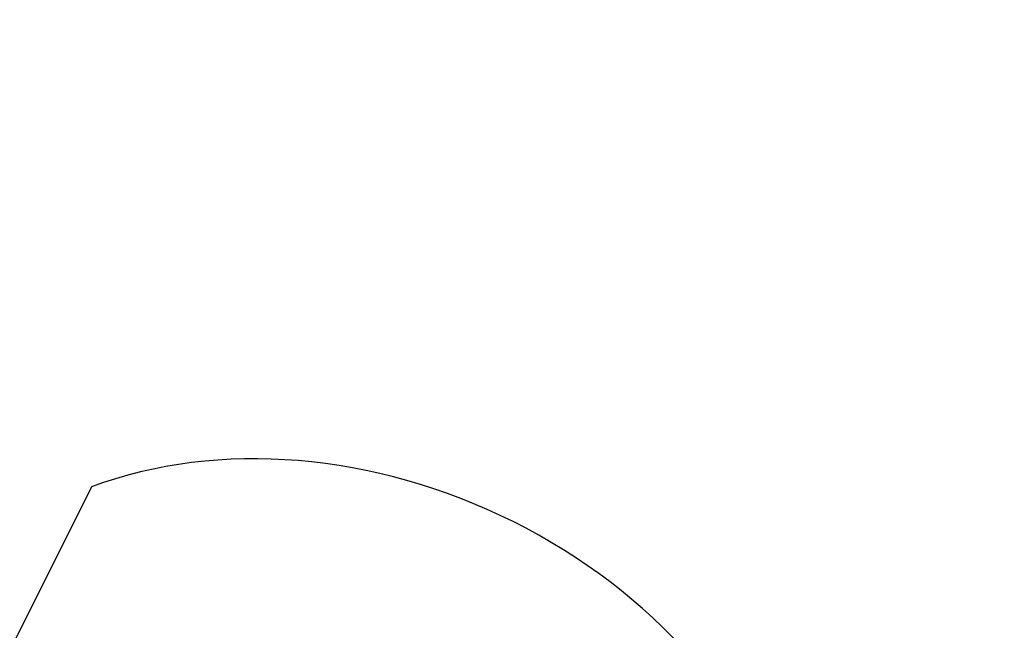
# Model space of a CAD drawing. Header units: metres. Extents: x -1.97 to 0.53, y 0.53 to 2.08.
import ezdxf

# ---------------------------------------------------------------- set-up
doc = ezdxf.new("R2010")
doc.units = ezdxf.units.M
doc.layers.add('Curves', color=7, linetype='Continuous')

msp = doc.modelspace()

# ---------------------------------------------------------------- linework, layer by layer
at = {"layer": 'Curves', "extrusion": (1, 2, 3)}
msp.add_lwpolyline([(0, 0, 0.5), (2, 0), (2, 2, -0.25)], format="xyb", close=True, dxfattribs=at)

doc.saveas('drawing.dxf')
